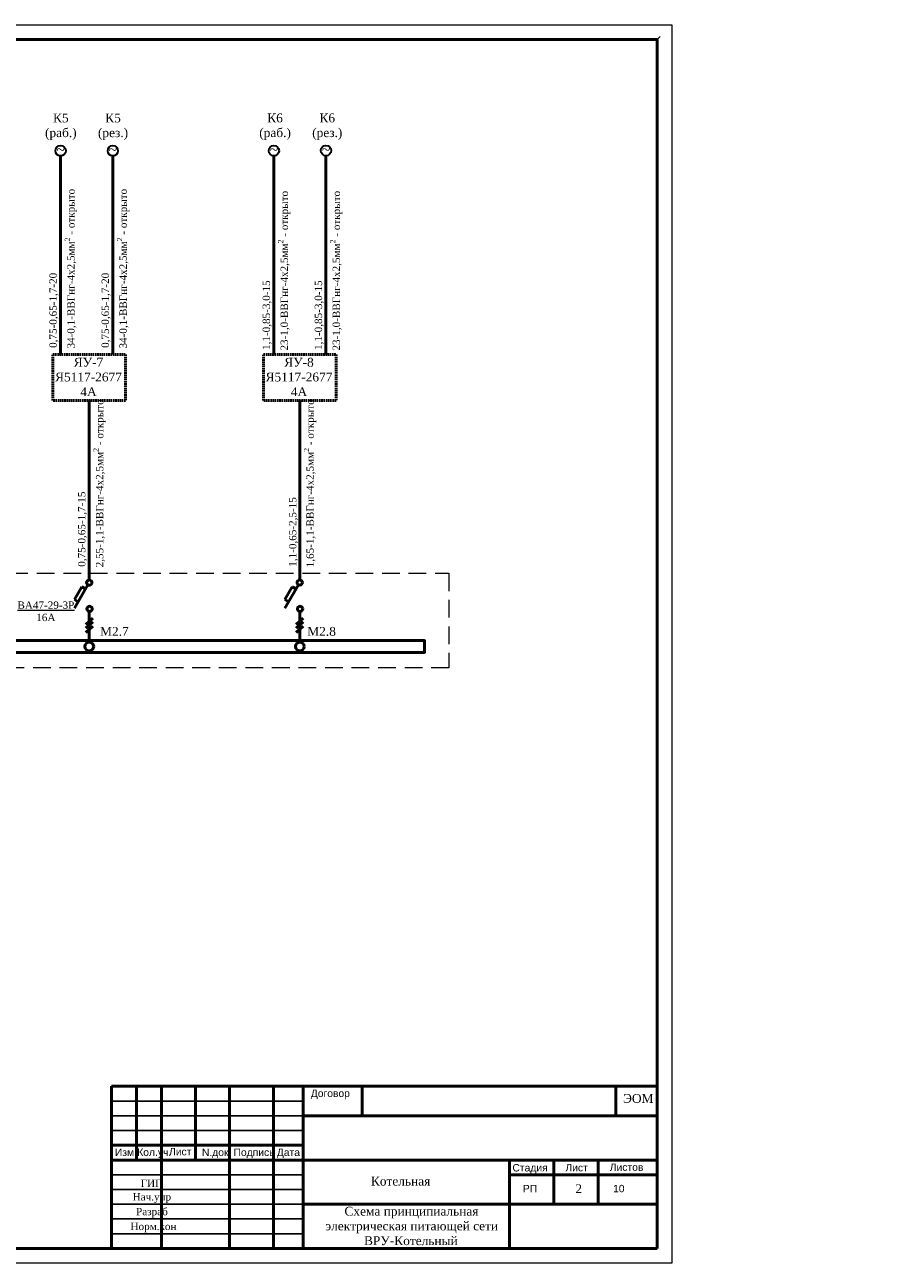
# Model space of a CAD drawing. Header units: millimetres. Extents: x 196 to 2027204, y -221452 to 153872.
# Tile 3 of 256: x 1055889 to 1084785, y -221320 to -179320. Entities that reach past the tile are written whole.
import ezdxf

# ---------------------------------------------------------------- set-up
doc = ezdxf.new("R2010")
doc.units = ezdxf.units.MM
doc.set_wipeout_variables(frame=1)
doc.linetypes.add('( Hidden )', pattern=[0.375, 0.25, -0.125])
doc.linetypes.add('PUNKTIR', pattern=[14, 1, 5, -3, 5])
for name, color, linetype in [('(007) Здания', 7, 'Continuous'), ('_SHTAMP', 7, 'Continuous'), ('line', 7, 'Continuous'), ('Text', 7, 'Continuous'), ('гп', 7, 'Continuous')]:
    doc.layers.add(name, color=color, linetype=linetype)
doc.layers.add('CS_UNPLOTTED', color=171, linetype='Continuous', plot=False)
for name, color, linetype, lineweight in [('Magistralka', 210, 'Continuous', 60), ('STR. Штамп.0', 7, 'Continuous', 20), ('text1', 7, 'Continuous', 15), ('вентиляциия', 20, 'Continuous', 30), ('задание ЭО', 220, 'Continuous', 30), ('Стена', 7, 'Continuous', 50), ('Эл.линии силового оборудования', 1, 'Continuous', 50), ('электрика', 1, 'Continuous', 140), ('ЭО', 1, 'Continuous', 50)]:
    doc.layers.add(name, color=color, linetype=linetype, lineweight=lineweight)
doc.styles.add('--Times New Roman', font='times.ttf')
doc.styles.add('SHahzod', font='times.ttf', dxfattribs={"height": 400})
doc.styles.get("Standard").update_dxf_attribs({"font": 'arial.ttf'})
doc.styles.add('Times New Roman', font='times.ttf')

# ---------------------------------------------------------------- blocks, each defined once
blk = doc.blocks.new('A$C405C2AB5')
at = {"layer": 'line', "color": 7}
for p, q in [((0, 5500), (6500, 5500)), ((0, 5000), (6500, 5000)), ((0, 4500), (6500, 4500)), ((0, 3000), (6500, 3000)), ((0, 2500), (6500, 2500)), ((0, 2000), (6500, 2000)), ((0, 1500), (6500, 1500)), ((0, 1000), (6500, 1000))]:
    blk.add_line(p, q, dxfattribs=at)
at = {"layer": 'Стена'}
for p, q in [((0, 500), (0, 6000)), ((0, 6000), (18500, 6000)), ((1700, 500), (1700, 6000)), ((4000, 500), (4000, 6000)), ((5500, 500), (5500, 6000)), ((6500, 500), (6500, 6000)), ((8500, 5000), (8500, 6000)), ((18500, 500), (18500, 6000)), ((0, 4000), (6500, 4000)), ((0, 3500), (6500, 3500)), ((13500, 3000), (18500, 3000)), ((0, 500), (18500, 500))]:
    blk.add_line(p, q, dxfattribs=at)
for points in [[(850, 6000), (850, 3500)], [(2850, 3500), (2850, 6000)], [(17096, 6000), (17096, 5000)], [(6500, 5000), (18500, 5000)], [(6500, 3500), (18500, 3500)], [(13500, 500), (13500, 3500)], [(15000, 2000), (15000, 3500)], [(16500, 2000), (16500, 3500)], [(6500, 2000), (18500, 2000)]]:
    blk.add_lwpolyline(points, dxfattribs=at)
at = {"layer": '_SHTAMP', "char_height": 250, "width": 2642.78, "attachment_point": 5, "style": 'Times New Roman'}
for s, insert in [('ГИП', (1375, 2712)), ('Нач.упр', (1375, 2212)), ('Разраб', (1375, 1712)), ('Норм.кон', (1428, 1210))]:
    blk.add_mtext(s, dxfattribs=dict(at, insert=insert))
at = {"layer": 'Text', "color": 7, "lineweight": 50, "ltscale": 10, "insert": (17346, 5738), "char_height": 300, "width": 766.68, "attachment_point": 1, "style": 'Times New Roman'}
blk.add_mtext('ЭОМ', dxfattribs=at)
at = {"layer": 'Text', "color": 7, "insert": (9805, 2934), "char_height": 300, "width": 6069.06, "attachment_point": 2, "line_spacing_factor": 0.8, "style": 'Times New Roman'}
blk.add_mtext('Котельная', dxfattribs=at)
at = {"layer": 'text1'}
for s, p in [('Договор', (6760, 5637)), ('Изм.', (120, 3637)), ('Кол.уч.', (878, 3641)), ('Лист', (1955, 3660)), ('N.док', (3070, 3636)), ('Подпись', (4143, 3636)), ('Дата', (5610, 3636)), ('Стадия', (13596, 3112)), ('Лист', (15392, 3116)), ('Листов', (16896, 3132)), ('РП', (13950, 2408)), ('10', (17007, 2408))]:
    blk.add_text(s, height=250, dxfattribs=at).set_placement(p)
blk = doc.blocks.new('вент')
at = {"color": 1, "lineweight": 50}
blk.add_wipeout([(-15, 174), (15, 174), (45, 169), (74, 159), (100, 143), (124, 124), (143, 100), (159, 74), (169, 45), (174, 15), (174, -15), (169, -45), (159, -74), (143, -100), (124, -124), (100, -143), (74, -159), (45, -169), (15, -174), (-15, -174), (-45, -169), (-74, -159), (-100, -143), (-124, -124), (-143, -100), (-159, -74), (-169, -45), (-174, -15), (-174, 15), (-169, 45), (-159, 74), (-143, 100), (-124, 124), (-100, 143), (-74, 159), (-45, 169)], dxfattribs=at)
at = {"layer": 'вентиляциия', "color": 1, "linetype": 'Continuous', "ltscale": 100}
blk.add_circle((0, 0), 175, dxfattribs=at)
at = {"layer": 'вентиляциия', "color": 1, "ltscale": 50, "style": 'SHahzod'}
blk.add_text('~', height=350, dxfattribs=at).set_placement((-141, -138))
blk = doc.blocks.new('*U53')
at = {"lineweight": 9}
for p, q in [((-20, 415), (871, 415)), ((871, 415), (871, -5)), ((871, -5), (-20, -5))]:
    blk.add_line(p, q, dxfattribs=at)
at = {"lineweight": 50}
for p, q in [((0, 410), (866, 410)), ((866, 410), (866, 0)), ((866, 0), (0, 0))]:
    blk.add_line(p, q, dxfattribs=at)
at = {"layer": 'CS_UNPLOTTED'}
blk.add_line((867, 411), (866, 410), dxfattribs=at)

msp = doc.modelspace()

# ---------------------------------------------------------------- linework, layer by layer
at = {"lineweight": 9}
msp.add_line((1057318.2, -221319.6), (991631.8, -221319.6), dxfattribs=at)
at = {"layer": 'Magistralka', "color": 7, "lineweight": 50, "ltscale": 100}
for p, q in [((1057104.5, -190502.4), (1057104.5, -183764.3)), ((1058873.3, -190502.4), (1058873.3, -183764.3)), ((1064334, -190501.8), (1064334, -183763.6)), ((1066099.1, -190501.8), (1066099.1, -183763.6)), ((1058074.8, -198148), (1058074.8, -192062.4)), ((1065209.9, -198147.3), (1065209.9, -192061.8)), ((1057819.8, -198378.7), (1057569.8, -198811.7)), ((1058030.1, -198314.5), (1057574.7, -199103.2)), ((1057949.7, -198453.7), (1057819.8, -198378.7)), ((1064954.6, -198378), (1064704.6, -198811.1)), ((1065164.8, -198313.8), (1064709.5, -199102.6)), ((1065084.5, -198453), (1064954.6, -198378)), ((1057699.7, -198886.7), (1057569.8, -198811.7)), ((1064834.5, -198886.1), (1064704.6, -198811.1)), ((1058074.7, -199217.2), (1058074.7, -200203.2)), ((1065209.5, -199216.6), (1065209.5, -200202.6))]:
    msp.add_line(p, q, dxfattribs=at)
msp.add_lwpolyline([(1023583.1, -200603.2), (1069441.4, -200603.2), (1069441.4, -200203.2), (1023583.1, -200203.2)], close=True, dxfattribs=at)
for centre, radius in [((1058074.7, -198237.2), 89.2), ((1065209.5, -198236.5), 89.2), ((1058086.4, -199128.8), 89.2), ((1065221.1, -199128.1), 89.2), ((1058074.7, -200403.2), 150), ((1065212.5, -200402.6), 150)]:
    msp.add_circle(centre, radius, dxfattribs=at)
at = {"layer": 'задание ЭО', "color": 7, "linetype": 'PUNKTIR', "lineweight": 18, "ltscale": 100}
msp.add_lwpolyline([(1031865.5, -201122.7), (1022098.3, -201122.7), (1022098.3, -197922.7), (1070268.7, -197922.7), (1070268.7, -201122.7), (1038634.5, -201122.7)], dxfattribs=at)
at = {"layer": 'Эл.линии силового оборудования', "color": 0, "linetype": '( Hidden )', "lineweight": 50, "ltscale": 200}
for points in [[(1056844.8, -190502.4), (1059304.8, -190502.4), (1059304.8, -192062.4), (1056844.8, -192062.4)], [(1063979.9, -190501.8), (1066439.9, -190501.8), (1066439.9, -192061.8), (1063979.9, -192061.8)]]:
    msp.add_lwpolyline(points, close=True, dxfattribs=at)
at = {"layer": 'ЭО', "color": 7}
for p, q in [((1058190.7, -199443), (1057957.4, -199654.6)), ((1065325.4, -199442.3), (1065092.1, -199653.9)), ((1058190.7, -199572.8), (1057957.4, -199784.4)), ((1058190.7, -199717), (1057957.4, -199928.6)), ((1065325.4, -199572.1), (1065092.1, -199783.7)), ((1065325.4, -199716.3), (1065092.1, -199927.9))]:
    msp.add_line(p, q, dxfattribs=at)

# ---------------------------------------------------------------- block references
at = {"layer": 'line', "color": 177, "ltscale": 5, "true_color": 0x293189}
msp.add_blockref('A$C405C2AB5', (1058823.9, -221319.5), dxfattribs=at)

# ---------------------------------------------------------------- texts
at = {"color": 0, "lineweight": 35, "char_height": 300, "width": 1140, "attachment_point": 5, "style": 'Times New Roman'}
for s, insert in [('ЯУ-7\\PЯ5117-2677\\P4А', (1058049.4, -191264.5)), ('ЯУ-8\\PЯ5117-2677\\P4А', (1065184.5, -191264.5))]:
    msp.add_mtext(s, dxfattribs=dict(at, insert=insert))
at = {"color": 7, "ltscale": 2, "insert": (1065416.8, -220057.4), "char_height": 300, "width": 7030.234, "attachment_point": 4, "style": 'Times New Roman'}
msp.add_mtext('\\pi1308.48403;Схема принципиальная \\P\\pi661.98079;электрическая питающей сети \\P\\pi1971.31749;ВРУ-Котельный', dxfattribs=at)
at = {"layer": 'STR. Штамп.0', "color": 7, "lineweight": 35, "ltscale": 100, "char_height": 250, "attachment_point": 1, "rotation": 90, "style": 'Times New Roman'}
for s, insert, width in [('\\A1;34-0,1-ВВГнг-4х2,5мм{\\H0.7x;\\S2^ ;} - открыто', (1057245.1, -190299), 6950.769), ('\\A1;34-0,1-ВВГнг-4х2,5мм{\\H0.7x;\\S2^ ;} - открыто', (1059014, -190299), 6950.769), ('\\A1;23-1,0-ВВГнг-4х2,5мм{\\H0.7x;\\S2^ ;} - открыто', (1064474.6, -190368.2), 5841.098), ('\\A1;23-1,0-ВВГнг-4х2,5мм{\\H0.7x;\\S2^ ;} - открыто', (1066239.8, -190368.2), 5841.098), ('0,75-0,65-1,7-20', (1056723.2, -190278.9), 4852.17), ('0,75-0,65-1,7-20', (1058492.1, -190278.9), 4852.17), ('1,1-0,85-3,0-15', (1063952.7, -190348.1), 4852.17), ('1,1-0,85-3,0-15', (1065717.8, -190348.1), 4852.17), ('\\A1;2,55-1,1-ВВГнг-4х2,5мм{\\H0.7x;\\S2^ ;} - открыто', (1058215.4, -197720.3), 8042.602), ('\\A1;1,65-1,1-ВВГнг-4х2,5мм{\\H0.7x;\\S2^ ;} - открыто', (1065350.7, -197720.3), 8042.602), ('0,75-0,65-1,7-15', (1057693.5, -197700.2), 4852.17), ('1,1-0,65-2,5-15', (1064844.8, -197700.2), 4852.17)]:
    msp.add_mtext(s, dxfattribs=dict(at, insert=insert, width=width))
at = {"layer": 'STR. Штамп.0', "color": 7, "lineweight": 35, "ltscale": 100, "char_height": 300, "width": 865.494, "attachment_point": 1, "style": 'Times New Roman'}
for s, insert in [('M2.7', (1058441.4, -199741.1)), ('M2.8', (1065465.6, -199741.1))]:
    msp.add_mtext(s, dxfattribs=dict(at, insert=insert))
at = {"layer": 'Text', "insert": (942834, -202012.9), "char_height": 300, "width": 13379.381, "attachment_point": 1, "style": '--Times New Roman'}
msp.add_mtext('\\pi413.9156;{\\C0;Структурная схема системы on-grid фотоэлектрических установок}', dxfattribs=at)
at = {"layer": 'гп', "color": 7, "lineweight": 70, "insert": (1074551.8, -218642.8), "char_height": 300, "width": 455.046, "attachment_point": 1, "style": 'Times New Roman'}
msp.add_mtext('2', dxfattribs=at)
at = {"layer": 'электрика', "color": 0, "lineweight": 25, "char_height": 250, "width": 1668.47, "attachment_point": 1, "style": 'Times New Roman'}
for s, insert in [('\\pi-99.61502;{\\LВА47-29-3Р}\\P\\pi525.92572;32А', (999053.7, -198767.4)), ('\\pi-99.61502;{\\LВА47-29-3Р}\\P\\pi525.92572;32А', (1003187.9, -198767.4)), ('\\pi-99.61502;{\\LВА88-33-3Р}\\P\\pi447.78945;125А', (1012479.7, -198793.2)), ('\\pi-191.90052;{\\LВА47-100-3P}\\P\\pi529.62074;80А', (1031891.3, -203601.7))]:
    msp.add_mtext(s, dxfattribs=dict(at, insert=insert))
at = {"layer": 'электрика', "color": 0, "lineweight": 18, "attachment_point": 1, "style": 'Times New Roman'}
for s, insert, char_height, width in [('\\pi-51.49887;{\\LВА47-29-3Р}\\P\\pi569.44561;40А', (1023245.6, -198876.6), 250, 1764.702), ('\\pi-99.61502;{\\LВА47-29-3Р}\\P\\pi540.07496;16А', (1055739.2, -198876.6), 250, 1668.47), ('\\pi49.56334;{\\LВА47-29-1Р\\P\\pi817.19131;}16А', (1042959.9, -198876.6), 300, 2340.367), ('\\pi49.56334;{\\LВА47-29-1Р}\\P\\pi817.19131;16А', (1048383.2, -198876.6), 300, 2340.367)]:
    msp.add_mtext(s, dxfattribs=dict(at, insert=insert, char_height=char_height, width=width))

# ---------------------------------------------------------------- next in the draw order: block references
at = {"color": 0, "lineweight": 20}
for p in [(1057105.1, -183589.9), (1058874, -183589.9), (1064334, -183589.3), (1066099.6, -183586.7)]:
    msp.add_blockref('вент', p, dxfattribs=at)

# ---------------------------------------------------------------- next in the draw order: block references
at = {"layer": '(007) Здания', "lineweight": 30, "ltscale": 500, "xscale": 100, "yscale": 100, "zscale": 100}
msp.add_blockref('*U53', (990723.9, -220819.6), dxfattribs=at)

# ---------------------------------------------------------------- next in the draw order: texts
at = {"color": 0, "lineweight": 35, "char_height": 300, "width": 1140, "attachment_point": 5, "style": 'Times New Roman'}
for s, insert in [('К5\\P(раб.)', (1057111.9, -182778.8)), ('К5\\P(рез.)', (1058880.8, -182778.8)), ('К6\\P(раб.)', (1064373.8, -182777.1)), ('К6\\P(рез.)', (1066142.7, -182777.1))]:
    msp.add_mtext(s, dxfattribs=dict(at, insert=insert))

doc.saveas('drawing.dxf')
